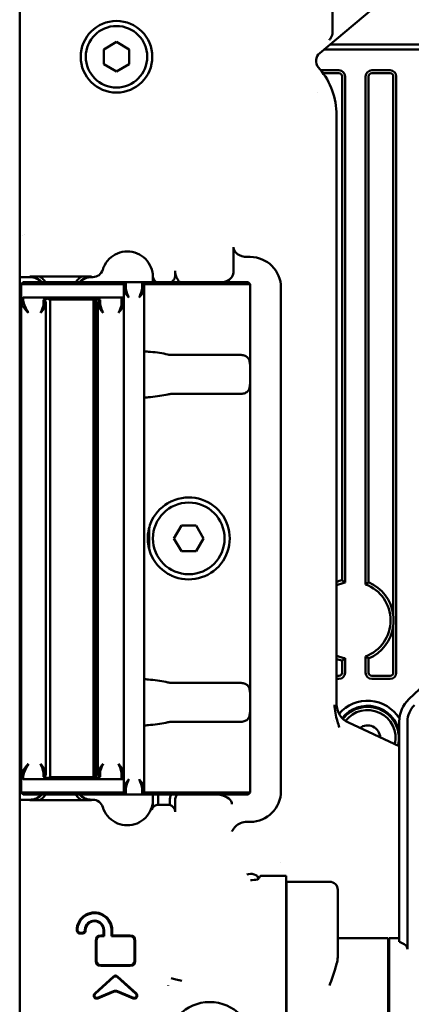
# Model space of a CAD drawing. Header units: millimetres. Extents: x 0 to 5104, y -184 to 1188.
# Tile 26 of 221: x 187 to 225, y 740 to 836. Entities that reach past the tile are written whole.
import ezdxf

# ---------------------------------------------------------------- set-up
doc = ezdxf.new("R2010")
doc.units = ezdxf.units.MM
doc.header["$LTSCALE"] = 2
doc.layers.add('Sichtbar (ISO)', color=7, linetype='Continuous', lineweight=50)

msp = doc.modelspace()

# ---------------------------------------------------------------- linework, layer by layer
at = {"layer": 'Sichtbar (ISO)'}
for p, q in [((187.03, 815.41), (187.03, 903.649)), ((217.561, 884.469), (217.561, 834.59)), ((216.314, 832.396), (225.75, 840.314)), ((195.23, 832.751), (196.48, 833.473)), ((196.48, 833.473), (197.73, 832.751)), ((217.32, 833.241), (265.053, 833.241)), ((195.23, 831.308), (195.23, 832.751)), ((197.73, 832.751), (197.73, 831.308)), ((216.724, 832.741), (265.009, 832.741)), ((196.48, 830.586), (195.23, 831.308)), ((197.73, 831.308), (196.48, 830.586)), ((216.325, 830.828), (216.191, 830.988)), ((216.415, 830.719), (218.19, 830.719)), ((216.643, 830.419), (218.19, 830.419)), ((221.39, 830.719), (223.19, 830.719)), ((221.39, 830.419), (223.19, 830.419)), ((218.49, 830.119), (218.49, 780.957)), ((218.79, 830.119), (218.79, 780.716)), ((220.79, 830.119), (220.79, 780.543)), ((221.09, 830.119), (221.09, 780.746)), ((223.49, 777.594), (223.49, 830.119)), ((223.79, 771.924), (223.79, 830.119)), ((216.09, 828.511), (216.09, 828.511)), ((217.957, 826.344), (217.957, 768.866)), ((187.03, 815.41), (187.03, 814.61)), ((187.03, 814.61), (187.03, 813.767)), ((187.267, 814.614), (187.267, 814.614)), ((187.481, 814.656), (187.481, 814.654)), ((187.03, 813.767), (187.03, 812.965)), ((187.03, 811.992), (187.03, 812.965)), ((207.889, 813.457), (207.889, 810.967)), ((187.03, 811.992), (187.03, 811.191)), ((209.25, 812.493), (209.534, 812.493)), ((187.03, 811.191), (187.03, 810.53)), ((188.03, 810.53), (187.03, 810.53)), ((187.03, 810.53), (187.03, 759.532)), ((187.18, 809.83), (187.38, 810.03)), ((187.68, 810.03), (187.38, 810.03)), ((187.68, 810.03), (197.379, 810.03)), ((193.051, 810.582), (189.009, 810.582)), ((194.176, 810.53), (194.03, 810.53)), ((197.179, 809.83), (197.379, 810.03)), ((197.379, 810.03), (198.979, 810.03)), ((197.379, 809.488), (197.379, 810.03)), ((198.979, 810.03), (199.733, 810.03)), ((198.979, 810.03), (198.979, 809.488)), ((198.979, 810.03), (199.179, 809.83)), ((199.733, 810.03), (201.426, 810.03)), ((200.03, 810.646), (200.03, 810.914)), ((200.03, 810.03), (200.03, 810.646)), ((201.426, 810.03), (201.871, 810.03)), ((201.871, 810.03), (208.53, 810.03)), ((209.33, 810.03), (208.53, 810.03)), ((209.33, 810.03), (209.53, 809.83)), ((187.18, 808.33), (187.18, 809.83)), ((187.18, 809.83), (187.68, 809.83)), ((197.179, 809.83), (187.68, 809.83)), ((197.179, 809.83), (197.179, 809.36)), ((197.179, 809.36), (197.379, 809.488)), ((197.179, 808.33), (197.179, 809.36)), ((198.979, 809.488), (199.179, 809.36)), ((199.179, 809.36), (199.179, 809.83)), ((199.807, 809.83), (199.179, 809.83)), ((199.179, 809.36), (199.179, 801.501)), ((201.5, 809.83), (199.807, 809.83)), ((201.871, 809.83), (201.5, 809.83)), ((208.53, 809.83), (201.871, 809.83)), ((208.53, 809.83), (209.53, 809.83)), ((209.53, 809.83), (209.53, 801.501)), ((212.53, 760.366), (212.53, 809.497)), ((187.38, 808.53), (187.18, 808.33)), ((187.18, 808.33), (187.18, 808.054)), ((187.38, 808.212), (187.18, 808.054)), ((187.38, 808.53), (189.69, 808.53)), ((187.38, 808.212), (187.38, 808.53)), ((189.369, 808.307), (189.369, 807.988)), ((189.569, 807.86), (189.569, 808.143)), ((189.69, 808.53), (189.819, 808.53)), ((190.019, 808.33), (189.819, 808.53)), ((189.819, 808.53), (190.069, 808.53)), ((189.819, 808.528), (189.819, 808.434)), ((190.019, 808.316), (190.019, 808.33)), ((190.069, 808.33), (190.019, 808.33)), ((190.019, 808.263), (190.019, 808.316)), ((190.019, 761.796), (190.019, 808.263)), ((190.069, 808.53), (194.169, 808.53)), ((194.169, 808.33), (190.069, 808.33)), ((194.169, 808.53), (194.419, 808.53)), ((194.219, 808.33), (194.169, 808.33)), ((194.419, 808.53), (194.219, 808.33)), ((194.219, 761.73), (194.219, 808.33)), ((194.219, 808.33), (194.219, 808.33)), ((194.419, 808.53), (196.979, 808.53)), ((194.419, 808.524), (194.419, 808.53)), ((194.474, 761.615), (194.474, 808.444)), ((194.669, 808.505), (194.669, 808.493)), ((194.669, 808.143), (194.669, 807.86)), ((194.869, 807.988), (194.869, 808.307)), ((196.979, 808.53), (197.179, 808.53)), ((196.979, 808.53), (196.979, 807.988)), ((197.179, 808.33), (196.979, 808.53)), ((197.179, 807.86), (197.179, 808.33)), ((187.18, 762.005), (187.18, 808.054)), ((189.369, 807.988), (189.569, 807.86)), ((189.569, 807.86), (189.569, 762.199)), ((194.669, 807.86), (194.869, 807.988)), ((194.669, 762.199), (194.669, 807.86)), ((197.179, 807.86), (196.979, 807.988)), ((197.179, 807.86), (197.179, 762.199)), ((208.53, 802.933), (201.871, 802.933)), ((209.53, 801.501), (209.53, 800.558)), ((199.179, 800.558), (199.179, 769.501)), ((209.53, 800.558), (209.53, 769.501)), ((201.871, 799.126), (208.53, 799.126)), ((199.679, 786.111), (199.679, 783.948)), ((202.086, 785.03), (202.808, 786.28)), ((202.808, 786.28), (204.252, 786.28)), ((204.252, 786.28), (204.973, 785.03)), ((202.808, 783.78), (202.086, 785.03)), ((204.973, 785.03), (204.252, 783.78)), ((204.252, 783.78), (202.808, 783.78)), ((225.024, 769.347), (235.147, 778.875)), ((223.49, 771.924), (223.49, 776.465)), ((220.79, 773.516), (220.79, 771.924)), ((218.49, 773.102), (218.49, 771.924)), ((218.79, 773.344), (218.79, 771.924)), ((221.09, 773.314), (221.09, 771.924)), ((217.957, 771.624), (218.19, 771.624)), ((221.39, 771.624), (223.19, 771.624)), ((208.53, 770.933), (201.871, 770.933)), ((217.957, 771.324), (218.19, 771.324)), ((221.39, 771.324), (223.19, 771.324)), ((209.53, 769.501), (209.53, 768.558)), ((199.179, 768.558), (199.179, 760.699)), ((209.53, 768.558), (209.53, 760.23)), ((201.871, 767.126), (208.53, 767.126)), ((224.08, 764.74), (219.113, 767.053)), ((224.08, 747.623), (224.08, 767.163)), ((224.88, 767.163), (224.88, 747.623)), ((187.18, 762.005), (187.18, 761.73)), ((187.38, 761.847), (187.18, 762.005)), ((189.369, 762.071), (189.569, 762.199)), ((189.369, 762.071), (189.369, 761.752)), ((189.569, 761.916), (189.569, 762.199)), ((194.669, 762.199), (194.669, 761.916)), ((194.669, 762.199), (194.869, 762.071)), ((194.869, 761.752), (194.869, 762.071)), ((196.979, 762.071), (197.179, 762.199)), ((196.979, 762.071), (196.979, 761.53)), ((197.179, 761.73), (197.179, 762.199)), ((187.38, 761.53), (187.18, 761.73)), ((187.18, 760.23), (187.18, 761.73)), ((187.38, 761.53), (187.38, 761.847)), ((189.69, 761.53), (187.38, 761.53)), ((189.819, 761.53), (189.69, 761.53)), ((189.819, 761.53), (190.019, 761.73)), ((189.819, 761.625), (189.819, 761.531)), ((190.069, 761.53), (189.819, 761.53)), ((190.019, 761.743), (190.019, 761.796)), ((190.019, 761.73), (190.019, 761.743)), ((190.019, 761.73), (190.069, 761.73)), ((190.069, 761.73), (194.169, 761.73)), ((194.169, 761.53), (190.069, 761.53)), ((194.169, 761.73), (194.219, 761.73)), ((194.419, 761.53), (194.169, 761.53)), ((194.219, 761.73), (194.219, 761.73)), ((194.219, 761.73), (194.419, 761.53)), ((194.419, 761.53), (194.419, 761.535)), ((196.979, 761.53), (194.419, 761.53)), ((194.669, 761.566), (194.669, 761.554)), ((196.979, 761.53), (197.179, 761.73)), ((197.179, 761.53), (196.979, 761.53)), ((197.179, 760.699), (197.179, 761.73)), ((187.68, 760.23), (187.18, 760.23)), ((187.18, 760.23), (187.38, 760.03)), ((187.38, 760.03), (187.68, 760.03)), ((187.68, 760.23), (197.179, 760.23)), ((197.379, 760.03), (187.68, 760.03)), ((197.179, 760.699), (197.179, 760.23)), ((197.179, 760.699), (197.379, 760.571)), ((197.179, 760.23), (197.379, 760.03)), ((197.379, 760.03), (197.379, 760.571)), ((198.979, 760.03), (197.379, 760.03)), ((199.179, 760.699), (198.979, 760.571)), ((198.979, 760.571), (198.979, 760.03)), ((199.179, 760.23), (198.979, 760.03)), ((199.733, 760.03), (198.979, 760.03)), ((199.179, 760.23), (199.179, 760.699)), ((199.179, 760.23), (199.807, 760.23)), ((201.426, 760.03), (199.733, 760.03)), ((199.807, 760.23), (201.5, 760.23)), ((200.03, 759.263), (200.03, 760.03)), ((200.551, 760.03), (200.551, 759.263)), ((201.871, 760.03), (201.426, 760.03)), ((201.5, 760.23), (201.871, 760.23)), ((201.871, 760.23), (208.53, 760.23)), ((208.53, 760.03), (201.871, 760.03)), ((209.53, 760.23), (208.53, 760.23)), ((208.53, 760.03), (209.33, 760.03)), ((209.53, 760.23), (209.33, 760.03)), ((188.03, 759.532), (187.03, 759.532)), ((187.03, 759.532), (187.03, 758.878)), ((189.009, 759.48), (193.051, 759.48)), ((194.03, 759.532), (194.176, 759.532)), ((201.68, 759.015), (201.68, 759.428)), ((202.201, 759.428), (202.201, 758.361)), ((187.03, 758.878), (187.03, 757.876)), ((200.598, 759.043), (201.484, 759.043)), ((187.03, 689.866), (187.03, 757.876)), ((209.534, 757.371), (209.25, 757.371)), ((212.48, 753.379), (212.48, 753.379)), ((210.308, 751.773), (210.367, 751.861)), ((213.03, 752.106), (211.033, 752.106)), ((213.03, 752.106), (213.03, 751.51)), ((213.03, 751.51), (213.03, 751.039)), ((213.08, 749.99), (213.08, 751.53)), ((213.08, 751.53), (217.28, 751.53)), ((213.03, 747.205), (213.03, 751.039)), ((218.08, 749.542), (218.08, 750.73)), ((213.03, 749.53), (213.08, 749.53)), ((213.08, 749.99), (213.08, 741.41)), ((218.08, 749.542), (218.08, 744.292)), ((224.08, 745.665), (224.08, 747.623)), ((224.88, 747.623), (224.88, 744.936)), ((195.194, 746.285), (195.194, 746.8)), ((195.265, 746.215), (195.265, 746.8)), ((195.991, 746.215), (195.991, 746.8)), ((196.061, 746.285), (196.061, 746.8)), ((213.03, 746.863), (213.03, 747.205)), ((213.03, 741.096), (213.03, 746.863)), ((193.172, 746.477), (192.899, 746.477)), ((193.102, 746.547), (192.97, 746.547)), ((194.459, 745.803), (194.459, 743.789)), ((194.529, 745.803), (194.529, 743.789)), ((195.194, 746.285), (194.941, 746.285)), ((195.265, 746.215), (194.941, 746.215)), ((195.194, 746.285), (195.265, 746.215)), ((196.061, 746.285), (195.991, 746.215)), ((197.826, 746.215), (195.991, 746.215)), ((197.826, 746.285), (196.061, 746.285)), ((198.239, 743.789), (198.239, 745.803)), ((198.309, 743.789), (198.309, 745.803)), ((213.03, 746.53), (213.08, 746.53)), ((218.08, 746.03), (222.98, 746.03)), ((222.98, 725.03), (222.98, 746.03)), ((223.08, 745.93), (222.98, 745.93)), ((223.08, 725.03), (223.08, 746.03)), ((223.08, 746.03), (224.08, 746.03)), ((194.941, 743.377), (197.826, 743.377)), ((194.941, 743.306), (197.826, 743.306)), ((196.186, 742.285), (194.353, 740.634)), ((196.233, 742.232), (194.4, 740.581)), ((196.534, 742.232), (198.368, 740.581)), ((196.581, 742.285), (198.415, 740.634)), ((202.133, 742.03), (202.139, 742.03)), ((202.649, 742.03), (202.65, 742.03)), ((213.03, 742.03), (213.08, 742.03)), ((194.637, 740.207), (196.193, 740.856)), ((198.131, 740.207), (196.575, 740.856)), ((201.53, 741.383), (201.53, 741.384)), ((213.03, 741.096), (213.03, 740.835)), ((213.03, 740.835), (213.03, 740.7)), ((213.08, 729.65), (213.08, 741.41)), ((194.664, 740.142), (196.193, 740.78)), ((198.104, 740.142), (196.575, 740.78)), ((213.03, 740.225), (213.03, 740.7)), ((213.03, 740.225), (213.03, 730.834))]:
    msp.add_line(p, q, dxfattribs=at)
for centre, radius in [((196.48, 832.03), 3.495), ((196.48, 832.03), 3), ((203.53, 785.03), 3.5), ((205.58, 735.53), 4.25)]:
    msp.add_circle(centre, radius, dxfattribs=at)
for centre, radius, start, end in [((210.98, 826.344), 6.977, 0, 40), ((218.19, 830.119), 0.6, 0, 90), ((218.19, 830.119), 0.3, 0, 90), ((221.39, 830.119), 0.6, 90, 180), ((221.39, 830.119), 0.3, 90, 180), ((223.19, 830.119), 0.6, 0, 90), ((223.19, 830.119), 0.3, 0, 90), ((200.73, 810.646), 0.7, 180, 241.67515), ((203.53, 785.03), 4, 245.50387, 114.49613), ((203.53, 785.03), 4, 120.49608, 158.53245), ((203.53, 785.03), 4, 201.46755, 239.50392), ((219.48, 777.03), 4.05, 104.1416, 112.08458), ((219.48, 777.03), 3.75, 100.59495, 113.95713), ((219.48, 777.03), 3.75, 290.45482, 69.54518), ((219.48, 777.03), 4.05, 8.00794, 66.56826), ((219.48, 777.03), 4.05, 293.43174, 351.99206), ((219.48, 777.03), 3.75, 246.04287, 259.40505), ((219.48, 777.03), 4.05, 247.91542, 255.8584), ((218.19, 771.924), 0.3, 270, 0), ((218.19, 771.924), 0.6, 270, 0), ((221.39, 771.924), 0.6, 180, 270), ((221.39, 771.924), 0.3, 180, 270), ((223.19, 771.924), 0.3, 270, 0), ((223.19, 771.924), 0.6, 270, 0), ((220.98, 765.53), 3.659, 31.67806, 139.42553), ((220.98, 765.53), 3.159, 11.09474, 141.60145), ((227.08, 767.163), 3, 133.2643, 180), ((227.08, 767.163), 2.2, 133.2643, 180), ((220.98, 765.53), 3.059, 346.20884, 141.82219), ((220.98, 765.53), 2.744, 347.51457, 141.93762), ((220.98, 765.53), 3.659, 152.67335, 152.67351), ((220.98, 765.53), 3.659, 146.1878, 146.21947), ((220.98, 765.53), 3.159, 154.2939, 154.30317), ((220.98, 765.53), 3.059, 156.37215, 156.38474), ((220.98, 765.53), 1.25, 3.35538, 126.70721), ((220.98, 765.53), 3.159, 345.85211, 348.90526), ((197.494, 759.265), 3.057, 355.79809, 359.95255), ((217.28, 750.73), 0.8, 0, 90), ((194.332, 746.8), 1.73, 0, 181.0335), ((194.332, 746.8), 1.659, 0, 178.13066), ((194.332, 746.8), 0.933, 0, 177.92988), ((194.332, 746.8), 0.863, 0, 181.27645), ((194.941, 745.803), 0.483, 90, 180), ((194.941, 745.803), 0.412, 90, 180), ((197.826, 745.803), 0.483, 0, 90), ((197.826, 745.803), 0.412, 0, 90), ((194.941, 743.789), 0.483, 180, 270), ((194.941, 743.789), 0.412, 180, 270), ((197.826, 743.789), 0.483, 270, 0), ((197.826, 743.789), 0.412, 270, 0), ((196.384, 742.065), 0.295, 48, 132), ((196.384, 742.065), 0.225, 48, 132), ((194.55, 740.414), 0.295, 132, 292.65243), ((194.55, 740.414), 0.225, 132, 292.65243), ((198.218, 740.414), 0.295, 247.34757, 48), ((198.218, 740.414), 0.225, 247.34757, 48)]:
    msp.add_arc(centre, radius, start, end, dxfattribs=at)
for centre, major_axis, ratio, start_param, end_param in [((217.578, 834.605), (0, 0.653), 0.026737, 1.593255, 1.848863), ((216.958, 831.63), (0.997, -0.087), 0.998783, 2.356803, 3.926382), ((209.303, 813.494), (1.413, 0.074), 0.706622, 3.104577, 4.638358), ((209.526, 809.489), (2.127, 2.127), 0.997265, 5.499157, 7.067214), ((194.176, 811.53), (0.244, 0.97), 0.999353, 3.388042, 4.669375), ((206.474, 810.992), (1.414, -0.049), 0.706891, 5.039734, 6.307865), ((188.03, 809.029), (0, -1.501), 0.999391, 2.300796, 3.141593), ((194.03, 809.029), (0, -1.501), 0.999391, 3.141593, 3.982389), ((201.483, 810.646), (0.7, 0), 0.999391, 5.206751, 5.440244), ((190.73, 807.03), (2.598, 0), 0.57735, 1.928989, 2.122087), ((189.69, 807.03), (2.598, 0), 0.57735, 1.521358, 1.570796), ((194.201, 807.03), (2.598, 0), 0.57735, 1.389667, 1.486782), ((195.24, 807.03), (2.598, 0), 0.57735, 1.792467, 1.850008), ((193.508, 807.03), (2.598, 0), 0.57735, 1.019506, 1.169004), ((198.679, 801.03), (-5.625, 0), 0.4, 4.187005, 4.510376), ((198.679, 801.03), (-5.625, 0), 0.4, 1.772809, 2.09618), ((198.679, 769.03), (-5.625, 0), 0.4, 4.187005, 4.510376), ((219.958, 768.866), (-1.895, -0.643), 0.999321, 5.956143, 7.090607), ((198.679, 769.03), (-5.625, 0), 0.4, 1.772809, 2.09618), ((190.73, 763.03), (-2.598, 0), 0.57735, 1.019506, 1.212604), ((189.69, 763.03), (-2.598, 0), 0.57735, 1.570796, 1.620235), ((194.201, 763.03), (-2.598, 0), 0.57735, 1.65481, 1.751925), ((193.508, 763.03), (-2.598, 0), 0.57735, 1.972588, 2.122087), ((195.24, 763.03), (-2.598, 0), 0.57735, 1.291584, 1.349126), ((188.03, 761.033), (0, -1.501), 0.999391, 0, 0.838403), ((194.03, 761.033), (0, -1.501), 0.999391, 5.444783, 6.283185), ((209.526, 760.375), (2.127, -2.127), 0.997265, 5.499157, 7.067214), ((194.176, 758.532), (-0.243, 0.971), 0.999353, 4.756691, 6.038023), ((198.16, 759.146), (-0.397, -2.123), 0.860624, 1.453565, 1.784554), ((205.974, 759.05), (1.767, 0.062), 0.565444, 6.258505, 7.467417), ((200.598, 758.344), (0.493, 0.496), 0.9998, 0.782594, 0.860801), ((201.483, 758.343), (-0.496, -0.496), 0.998783, 3.642749, 3.926382), ((201.476, 758.336), (-0.67, -0.291), 0.951833, 2.749198, 4.035143), ((209.303, 756.369), (1.413, -0.074), 0.706622, 1.644827, 2.63058), ((209.611, 751.861), (0.7, -0.019), 0.619139, 0.044457, 2.226393), ((196.384, 740.389), (0, -0.506), 0.988602, 2.750291, 3.532894), ((196.384, 740.312), (0, -0.506), 0.988602, 2.750291, 3.532894)]:
    msp.add_ellipse(centre, major_axis=major_axis, ratio=ratio, start_param=start_param, end_param=end_param, dxfattribs=at)
for points, knots in [([(217.221, 833.652), (217.288, 833.712), (217.353, 833.786), (217.459, 833.956), (217.5, 834.052), (217.544, 834.214), (217.556, 834.29), (217.561, 834.387), (217.561, 834.406), (217.561, 834.426)], [0, 0, 0, 0, 0.03309187, 0.03309187, 0.06618374, 0.06618374, 0.0887362, 0.0887362, 0.09428653, 0.09428653, 0.09428653, 0.09428653]), ([(195.134, 811.245), (195.159, 811.327), (195.297, 811.716), (195.716, 812.343), (196.548, 812.899), (197.53, 813.095), (198.511, 812.899), (199.344, 812.343), (199.9, 811.511), (200.03, 810.857), (200.03, 810.53)], [0, 0, 0, 0, 0.036, 0.173714, 0.311428, 0.449143, 0.586857, 0.724571, 0.862286, 1, 1, 1, 1]), ([(202.198, 810.646), (202.199, 810.726), (202.2, 810.809), (202.201, 810.935), (202.201, 810.979), (202.201, 811.059), (202.201, 811.095), (202.201, 811.131)], [0.000001, 0.000001, 0.000001, 0.000001, 0.02535013, 0.02535013, 0.03856215, 0.03856215, 0.0494031, 0.0494031, 0.0494031, 0.0494031]), ([(202.201, 811.131), (202.201, 811.057), (202.207, 810.983), (202.228, 810.837), (202.245, 810.764), (202.309, 810.552), (202.373, 810.418), (202.51, 810.214), (202.572, 810.139), (202.654, 810.056), (202.668, 810.043), (202.682, 810.03)], [-0.2357718, -0.2357718, -0.2357718, -0.2357718, -0.2135885, -0.2135885, -0.191398, -0.191398, -0.1469878, -0.1469878, -0.1178119, -0.1178119, -0.1120018, -0.1120018, -0.1120018, -0.1120018]), ([(188.03, 810.572), (188.045, 810.572), (188.059, 810.572), (188.092, 810.572), (188.108, 810.572), (188.16, 810.572), (188.195, 810.572), (188.327, 810.573), (188.423, 810.574), (188.632, 810.576), (188.744, 810.577), (188.905, 810.58), (188.957, 810.581), (189.009, 810.582)], [-0.1027434, -0.1027434, -0.1027434, -0.1027434, -0.0981452, -0.0981452, -0.093159, -0.093159, -0.0826583, -0.0826583, -0.0534931, -0.0534931, -0.0175648, -0.0175648, 0, 0, 0, 0]), ([(189.184, 810.03), (189.154, 810.065), (189.123, 810.099), (189.022, 810.201), (188.946, 810.263), (188.742, 810.4), (188.608, 810.464), (188.396, 810.528), (188.324, 810.545), (188.178, 810.566), (188.104, 810.572), (188.03, 810.572)], [-0.1320417, -0.1320417, -0.1320417, -0.1320417, -0.1181324, -0.1181324, -0.0888457, -0.0888457, -0.0443856, -0.0443856, -0.0221857, -0.0221857, 0, 0, 0, 0]), ([(189.009, 810.582), (189.095, 810.526), (189.177, 810.463), (189.252, 810.393), (189.368, 810.286), (189.469, 810.163), (189.553, 810.03)], [0, 0, 0, 0, 0.1707185, 0.1707185, 0.1707185, 0.434755, 0.434755, 0.434755, 0.434755]), ([(192.506, 810.03), (192.59, 810.163), (192.691, 810.285), (192.808, 810.393), (192.883, 810.462), (192.964, 810.526), (193.051, 810.582)], [0.5664098, 0.5664098, 0.5664098, 0.5664098, 0.8304147, 0.8304147, 0.8304147, 1, 1, 1, 1]), ([(194.03, 810.572), (193.956, 810.572), (193.882, 810.566), (193.736, 810.545), (193.664, 810.528), (193.452, 810.464), (193.317, 810.4), (193.114, 810.263), (193.038, 810.201), (192.936, 810.099), (192.905, 810.065), (192.876, 810.03)], [-0.2359322, -0.2359322, -0.2359322, -0.2359322, -0.2137822, -0.2137822, -0.191618, -0.191618, -0.1472293, -0.1472293, -0.1179896, -0.1179896, -0.1041027, -0.1041027, -0.1041027, -0.1041027]), ([(193.051, 810.582), (193.102, 810.581), (193.155, 810.58), (193.315, 810.577), (193.428, 810.576), (193.637, 810.574), (193.732, 810.573), (193.864, 810.572), (193.899, 810.572), (193.951, 810.572), (193.968, 810.572), (194, 810.572), (194.015, 810.572), (194.03, 810.572)], [-0.0993069, -0.0993069, -0.0993069, -0.0993069, -0.08234187, -0.08234187, -0.04761875, -0.04761875, -0.01941763, -0.01941763, -0.00926544, -0.00926544, -0.00444513, -0.00444513, 0, 0, 0, 0]), ([(201.949, 810.123), (202.022, 810.185), (202.08, 810.259), (202.15, 810.395), (202.173, 810.457), (202.194, 810.564), (202.198, 810.604), (202.198, 810.646)], [-0.07074008, -0.07074008, -0.07074008, -0.07074008, -0.03669303, -0.03669303, -0.01313942, -0.01313942, -0.000001, -0.000001, -0.000001, -0.000001]), ([(197.679, 808.53), (197.603, 808.625), (197.536, 808.708), (197.481, 808.779), (197.427, 808.851), (197.41, 808.873), (197.352, 808.958), (197.237, 809.129), (197.179, 809.263), (197.179, 809.36)], [0, 0, 0, 0, 0.25, 0.25, 0.25, 0.5, 0.5, 0.5, 1, 1, 1, 1]), ([(197.379, 809.488), (197.379, 809.357), (197.433, 809.166), (197.483, 809.024), (197.508, 808.953), (197.556, 808.827), (197.576, 808.779), (197.596, 808.73), (197.63, 808.647), (197.679, 808.53)], [0, 0, 0, 0, 0.5, 0.5, 0.5, 0.75, 0.75, 0.75, 1, 1, 1, 1]), ([(198.679, 808.53), (198.776, 808.764), (198.81, 808.84), (198.875, 809.024), (198.939, 809.209), (198.978, 809.357), (198.979, 809.488)], [0, 0, 0, 0, 0.5, 0.5, 0.5, 1, 1, 1, 1]), ([(199.179, 809.36), (199.178, 809.312), (199.165, 809.254), (199.136, 809.187), (199.107, 809.12), (199.037, 809.006), (199.005, 808.958), (198.941, 808.863), (198.831, 808.72), (198.679, 808.53)], [0, 0, 0, 0, 0.25, 0.25, 0.25, 0.5, 0.5, 0.5, 1, 1, 1, 1]), ([(187.38, 808.212), (187.38, 808.15), (187.394, 808.074), (187.423, 807.982), (187.427, 807.973), (187.43, 807.962), (187.434, 807.951), (187.465, 807.86), (187.519, 807.736), (187.556, 807.657), (187.577, 807.612), (187.6, 807.564), (187.626, 807.512), (187.652, 807.46), (187.695, 807.377), (187.711, 807.347), (187.742, 807.286), (187.799, 807.181), (187.88, 807.03)], [0, 0, 0, 0, 0.25, 0.25, 0.25, 0.276465, 0.276465, 0.276465, 0.5, 0.5, 0.5, 0.625, 0.625, 0.625, 0.75, 0.75, 0.75, 1, 1, 1, 1]), ([(194.524, 808.41), (194.517, 808.412), (194.51, 808.414), (194.495, 808.42), (194.487, 808.425), (194.476, 808.434), (194.474, 808.439), (194.474, 808.448), (194.476, 808.453), (194.487, 808.461), (194.495, 808.464), (194.51, 808.469), (194.516, 808.47), (194.524, 808.471)], [0.00505279, 0.00505279, 0.00505279, 0.00505279, 0.00752427, 0.00752427, 0.01157411, 0.01157411, 0.01562394, 0.01562394, 0.01959518, 0.01959518, 0.02356642, 0.02356642, 0.02604906, 0.02604906, 0.02604906, 0.02604906]), ([(187.88, 807.03), (187.774, 807.152), (187.681, 807.259), (187.605, 807.349), (187.568, 807.394), (187.534, 807.436), (187.504, 807.473), (187.475, 807.51), (187.467, 807.52), (187.427, 807.573), (187.354, 807.669), (187.296, 807.754), (187.255, 807.829), (187.205, 807.92), (187.18, 807.995), (187.18, 808.054)], [0, 0, 0, 0, 0.25, 0.25, 0.25, 0.375, 0.375, 0.375, 0.5, 0.5, 0.5, 0.724605, 0.724605, 0.724605, 1, 1, 1, 1]), ([(189.069, 807.03), (189.166, 807.264), (189.2, 807.34), (189.265, 807.524), (189.329, 807.709), (189.368, 807.857), (189.369, 807.988)], [0, 0, 0, 0, 0.5, 0.5, 0.5, 1, 1, 1, 1]), ([(189.569, 807.86), (189.568, 807.812), (189.555, 807.754), (189.526, 807.687), (189.497, 807.62), (189.427, 807.506), (189.395, 807.458), (189.331, 807.363), (189.221, 807.22), (189.069, 807.03)], [0, 0, 0, 0, 0.25, 0.25, 0.25, 0.5, 0.5, 0.5, 1, 1, 1, 1]), ([(195.169, 807.03), (195.093, 807.125), (195.026, 807.208), (194.971, 807.279), (194.917, 807.351), (194.9, 807.373), (194.842, 807.458), (194.727, 807.629), (194.669, 807.763), (194.669, 807.86)], [0, 0, 0, 0, 0.25, 0.25, 0.25, 0.5, 0.5, 0.5, 1, 1, 1, 1]), ([(194.869, 807.988), (194.869, 807.857), (194.923, 807.666), (194.973, 807.524), (194.998, 807.453), (195.046, 807.327), (195.066, 807.279), (195.086, 807.23), (195.12, 807.147), (195.169, 807.03)], [0, 0, 0, 0, 0.5, 0.5, 0.5, 0.75, 0.75, 0.75, 1, 1, 1, 1]), ([(196.679, 807.03), (196.776, 807.264), (196.81, 807.34), (196.875, 807.524), (196.939, 807.709), (196.978, 807.857), (196.979, 807.988)], [0, 0, 0, 0, 0.5, 0.5, 0.5, 1, 1, 1, 1]), ([(197.179, 807.86), (197.178, 807.812), (197.165, 807.754), (197.136, 807.687), (197.107, 807.62), (197.037, 807.506), (197.005, 807.458), (196.941, 807.363), (196.831, 807.22), (196.679, 807.03)], [0, 0, 0, 0, 0.25, 0.25, 0.25, 0.5, 0.5, 0.5, 1, 1, 1, 1]), ([(199.179, 803.228), (199.179, 803.255), (199.203, 803.272), (199.304, 803.283), (199.38, 803.277), (199.557, 803.259), (199.67, 803.245), (199.798, 803.235), (199.803, 803.234), (199.807, 803.234)], [0.1595694, 0.1595694, 0.1595694, 0.1595694, 0.1972836, 0.1972836, 0.2349978, 0.2349978, 0.2730253, 0.2730253, 0.2744406, 0.2744406, 0.2744406, 0.2744406]), ([(209.53, 801.501), (209.531, 801.666), (209.528, 801.827), (209.506, 802.124), (209.486, 802.26), (209.406, 802.503), (209.347, 802.609), (209.175, 802.773), (209.066, 802.835), (208.813, 802.914), (208.668, 802.933), (208.53, 802.933)], [0.0467498, 0.0467498, 0.0467498, 0.0467498, 0.0959927, 0.0959927, 0.143989, 0.143989, 0.1919854, 0.1919854, 0.233531, 0.233531, 0.2750767, 0.2750767, 0.2750767, 0.2750767]), ([(199.179, 801.501), (199.18, 801.344), (199.176, 801.183), (199.176, 800.876), (199.18, 800.716), (199.179, 800.558)], [0.30939669, 0.30939669, 0.30939669, 0.30939669, 0.35534297, 0.35534297, 0.40128925, 0.40128925, 0.40128925, 0.40128925]), ([(208.53, 799.126), (208.668, 799.126), (208.813, 799.145), (209.066, 799.224), (209.175, 799.286), (209.347, 799.45), (209.406, 799.556), (209.486, 799.799), (209.506, 799.935), (209.528, 800.232), (209.531, 800.393), (209.53, 800.558)], [0.82523, 0.82523, 0.82523, 0.82523, 0.8667756, 0.8667756, 0.9083212, 0.9083212, 0.9563176, 0.9563176, 1.0043139, 1.0043139, 1.0535568, 1.0535568, 1.0535568, 1.0535568]), ([(199.807, 798.825), (199.803, 798.825), (199.798, 798.825), (199.67, 798.814), (199.557, 798.8), (199.38, 798.782), (199.304, 798.776), (199.203, 798.787), (199.179, 798.804), (199.179, 798.831)], [0.3476651, 0.3476651, 0.3476651, 0.3476651, 0.3490803, 0.3490803, 0.3871078, 0.3871078, 0.4248221, 0.4248221, 0.4625363, 0.4625363, 0.4625363, 0.4625363]), ([(199.807, 786.493), (199.625, 786.029), (199.53, 785.523), (199.53, 785.03), (199.53, 784.536), (199.625, 784.03), (199.807, 783.566)], [-0.1479716, -0.1479716, -0.1479716, -0.1479716, 0, 0, 0, 0.1479716, 0.1479716, 0.1479716, 0.1479716]), ([(199.179, 771.228), (199.179, 771.255), (199.203, 771.272), (199.304, 771.283), (199.38, 771.277), (199.557, 771.259), (199.67, 771.245), (199.798, 771.235), (199.803, 771.234), (199.807, 771.234)], [0.1595694, 0.1595694, 0.1595694, 0.1595694, 0.1972836, 0.1972836, 0.2349978, 0.2349978, 0.2730253, 0.2730253, 0.2744406, 0.2744406, 0.2744406, 0.2744406]), ([(209.53, 769.501), (209.531, 769.666), (209.528, 769.827), (209.506, 770.124), (209.486, 770.26), (209.406, 770.503), (209.347, 770.609), (209.175, 770.773), (209.066, 770.835), (208.813, 770.914), (208.668, 770.933), (208.53, 770.933)], [0.0467498, 0.0467498, 0.0467498, 0.0467498, 0.0959927, 0.0959927, 0.143989, 0.143989, 0.1919854, 0.1919854, 0.233531, 0.233531, 0.2750767, 0.2750767, 0.2750767, 0.2750767]), ([(199.179, 769.501), (199.18, 769.344), (199.176, 769.183), (199.176, 768.876), (199.18, 768.716), (199.179, 768.558)], [0.30939669, 0.30939669, 0.30939669, 0.30939669, 0.35534297, 0.35534297, 0.40128925, 0.40128925, 0.40128925, 0.40128925]), ([(217.766, 768.801), (217.759, 768.253), (217.884, 767.724), (218.05, 767.172), (218.108, 766.979), (218.171, 766.783), (218.225, 766.585)], [0, 0, 0, 0, 0.741196, 0.741196, 0.741196, 1, 1, 1, 1]), ([(208.53, 767.126), (208.668, 767.126), (208.813, 767.145), (209.066, 767.224), (209.175, 767.286), (209.347, 767.45), (209.406, 767.556), (209.486, 767.799), (209.506, 767.935), (209.528, 768.232), (209.531, 768.393), (209.53, 768.558)], [0.82523, 0.82523, 0.82523, 0.82523, 0.8667756, 0.8667756, 0.9083212, 0.9083212, 0.9563176, 0.9563176, 1.0043139, 1.0043139, 1.0535568, 1.0535568, 1.0535568, 1.0535568]), ([(199.807, 766.825), (199.803, 766.825), (199.798, 766.825), (199.67, 766.814), (199.557, 766.8), (199.38, 766.782), (199.304, 766.776), (199.203, 766.787), (199.179, 766.804), (199.179, 766.831)], [0.3476651, 0.3476651, 0.3476651, 0.3476651, 0.3490803, 0.3490803, 0.3871078, 0.3871078, 0.4248221, 0.4248221, 0.4625363, 0.4625363, 0.4625363, 0.4625363]), ([(187.18, 762.005), (187.18, 762.064), (187.205, 762.139), (187.255, 762.231), (187.273, 762.264), (187.295, 762.299), (187.319, 762.336), (187.35, 762.383), (187.404, 762.457), (187.427, 762.486), (187.515, 762.604), (187.668, 762.785), (187.88, 763.03)], [0, 0, 0, 0, 0.275759, 0.275759, 0.275759, 0.375, 0.375, 0.375, 0.5, 0.5, 0.5, 1, 1, 1, 1]), ([(187.88, 763.03), (187.733, 762.757), (187.685, 762.671), (187.588, 762.471), (187.578, 762.449), (187.567, 762.427), (187.556, 762.403), (187.504, 762.291), (187.463, 762.193), (187.434, 762.108), (187.397, 762.002), (187.38, 761.916), (187.38, 761.847)], [0, 0, 0, 0, 0.451774, 0.451774, 0.451774, 0.5, 0.5, 0.5, 0.723175, 0.723175, 0.723175, 1, 1, 1, 1]), ([(189.069, 763.03), (189.145, 762.934), (189.212, 762.851), (189.266, 762.78), (189.321, 762.708), (189.337, 762.687), (189.395, 762.601), (189.51, 762.43), (189.569, 762.296), (189.569, 762.199)], [0, 0, 0, 0, 0.25, 0.25, 0.25, 0.5, 0.5, 0.5, 1, 1, 1, 1]), ([(189.369, 762.071), (189.368, 762.202), (189.314, 762.393), (189.265, 762.535), (189.24, 762.606), (189.191, 762.732), (189.171, 762.781), (189.152, 762.829), (189.118, 762.912), (189.069, 763.03)], [0, 0, 0, 0, 0.5, 0.5, 0.5, 0.75, 0.75, 0.75, 1, 1, 1, 1]), ([(194.669, 762.199), (194.669, 762.247), (194.682, 762.305), (194.711, 762.372), (194.74, 762.439), (194.81, 762.553), (194.842, 762.601), (194.907, 762.696), (195.017, 762.839), (195.169, 763.03)], [0, 0, 0, 0, 0.25, 0.25, 0.25, 0.5, 0.5, 0.5, 1, 1, 1, 1]), ([(195.169, 763.03), (195.071, 762.795), (195.038, 762.72), (194.973, 762.535), (194.908, 762.351), (194.869, 762.202), (194.869, 762.071)], [0, 0, 0, 0, 0.5, 0.5, 0.5, 1, 1, 1, 1]), ([(196.679, 763.03), (196.755, 762.934), (196.822, 762.851), (196.876, 762.78), (196.931, 762.708), (196.947, 762.687), (197.005, 762.601), (197.12, 762.43), (197.179, 762.296), (197.179, 762.199)], [0, 0, 0, 0, 0.25, 0.25, 0.25, 0.5, 0.5, 0.5, 1, 1, 1, 1]), ([(196.979, 762.071), (196.978, 762.202), (196.924, 762.393), (196.875, 762.535), (196.85, 762.606), (196.801, 762.732), (196.781, 762.781), (196.762, 762.829), (196.728, 762.912), (196.679, 763.03)], [0, 0, 0, 0, 0.5, 0.5, 0.5, 0.75, 0.75, 0.75, 1, 1, 1, 1]), ([(194.524, 761.588), (194.516, 761.589), (194.51, 761.59), (194.495, 761.595), (194.487, 761.598), (194.476, 761.606), (194.474, 761.611), (194.474, 761.62), (194.476, 761.625), (194.487, 761.634), (194.495, 761.639), (194.51, 761.645), (194.517, 761.647), (194.524, 761.649)], [0.00502347, 0.00502347, 0.00502347, 0.00502347, 0.00750611, 0.00750611, 0.01147735, 0.01147735, 0.01544859, 0.01544859, 0.01949842, 0.01949842, 0.02354826, 0.02354826, 0.02601974, 0.02601974, 0.02601974, 0.02601974]), ([(197.179, 760.699), (197.179, 760.747), (197.192, 760.805), (197.221, 760.872), (197.25, 760.939), (197.32, 761.053), (197.352, 761.101), (197.417, 761.196), (197.527, 761.339), (197.679, 761.53)], [0, 0, 0, 0, 0.25, 0.25, 0.25, 0.5, 0.5, 0.5, 1, 1, 1, 1]), ([(197.679, 761.53), (197.581, 761.295), (197.548, 761.22), (197.483, 761.035), (197.418, 760.851), (197.379, 760.702), (197.379, 760.571)], [0, 0, 0, 0, 0.5, 0.5, 0.5, 1, 1, 1, 1]), ([(198.679, 761.53), (198.755, 761.434), (198.822, 761.351), (198.876, 761.28), (198.931, 761.208), (198.947, 761.187), (199.005, 761.101), (199.12, 760.93), (199.179, 760.796), (199.179, 760.699)], [0, 0, 0, 0, 0.25, 0.25, 0.25, 0.5, 0.5, 0.5, 1, 1, 1, 1]), ([(198.979, 760.571), (198.978, 760.702), (198.924, 760.893), (198.875, 761.035), (198.85, 761.106), (198.801, 761.232), (198.781, 761.281), (198.762, 761.329), (198.728, 761.412), (198.679, 761.53)], [0, 0, 0, 0, 0.5, 0.5, 0.5, 0.75, 0.75, 0.75, 1, 1, 1, 1]), ([(188.03, 759.49), (188.104, 759.49), (188.178, 759.495), (188.324, 759.517), (188.396, 759.533), (188.608, 759.598), (188.742, 759.662), (188.946, 759.799), (189.022, 759.861), (189.122, 759.962), (189.153, 759.995), (189.182, 760.03)], [-0.2359322, -0.2359322, -0.2359322, -0.2359322, -0.2137822, -0.2137822, -0.191618, -0.191618, -0.1472293, -0.1472293, -0.1179896, -0.1179896, -0.1044509, -0.1044509, -0.1044509, -0.1044509]), ([(189.552, 760.03), (189.468, 759.898), (189.368, 759.776), (189.252, 759.669), (189.177, 759.599), (189.095, 759.536), (189.009, 759.48)], [0.56818, 0.56818, 0.56818, 0.56818, 0.8304147, 0.8304147, 0.8304147, 1, 1, 1, 1]), ([(193.051, 759.48), (192.965, 759.536), (192.883, 759.599), (192.808, 759.669), (192.693, 759.776), (192.592, 759.897), (192.508, 760.03)], [0, 0, 0, 0, 0.1707185, 0.1707185, 0.1707185, 0.4329892, 0.4329892, 0.4329892, 0.4329892]), ([(192.878, 760.03), (192.907, 759.995), (192.937, 759.962), (193.038, 759.861), (193.114, 759.799), (193.317, 759.662), (193.452, 759.598), (193.664, 759.533), (193.736, 759.517), (193.882, 759.495), (193.956, 759.49), (194.03, 759.49)], [-0.131693, -0.131693, -0.131693, -0.131693, -0.1181324, -0.1181324, -0.0888457, -0.0888457, -0.0443856, -0.0443856, -0.0221857, -0.0221857, 0, 0, 0, 0]), ([(201.68, 759.428), (201.68, 759.533), (201.691, 759.637), (201.733, 759.839), (201.765, 759.936), (201.805, 760.03)], [-0.23900126, -0.23900126, -0.23900126, -0.23900126, -0.20758063, -0.20758063, -0.17705688, -0.17705688, -0.17705688, -0.17705688]), ([(202.402, 760.03), (202.352, 759.963), (202.311, 759.891), (202.227, 759.692), (202.201, 759.561), (202.201, 759.428)], [-0.0647079, -0.0647079, -0.0647079, -0.0647079, -0.03976358, -0.03976358, 0, 0, 0, 0]), ([(206.374, 760.028), (206.373, 760.028), (206.372, 760.028), (206.368, 760.029), (206.365, 760.029), (206.362, 760.03)], [-0.000384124, -0.000384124, -0.000384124, -0.000384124, 0, 0, 0.001064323, 0.001064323, 0.001064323, 0.001064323]), ([(189.009, 759.48), (188.957, 759.481), (188.905, 759.482), (188.744, 759.484), (188.632, 759.486), (188.423, 759.488), (188.327, 759.489), (188.195, 759.49), (188.16, 759.49), (188.108, 759.49), (188.092, 759.49), (188.059, 759.49), (188.045, 759.49), (188.03, 759.49)], [-0.0993069, -0.0993069, -0.0993069, -0.0993069, -0.08234187, -0.08234187, -0.04761875, -0.04761875, -0.01941763, -0.01941763, -0.00926544, -0.00926544, -0.00444513, -0.00444513, 0, 0, 0, 0]), ([(194.03, 759.49), (194.015, 759.49), (194, 759.49), (193.968, 759.49), (193.951, 759.49), (193.899, 759.49), (193.864, 759.49), (193.732, 759.489), (193.637, 759.488), (193.428, 759.486), (193.316, 759.484), (193.155, 759.482), (193.102, 759.481), (193.051, 759.48)], [-0.1027434, -0.1027434, -0.1027434, -0.1027434, -0.0981452, -0.0981452, -0.093159, -0.093159, -0.0826583, -0.0826583, -0.0534931, -0.0534931, -0.0175648, -0.0175648, 0, 0, 0, 0]), ([(200.03, 759.532), (200.03, 759.205), (199.9, 758.551), (199.344, 757.718), (198.511, 757.162), (197.53, 756.967), (196.548, 757.162), (195.716, 757.718), (195.297, 758.346), (195.159, 758.735), (195.134, 758.817)], [0, 0, 0, 0, 0.137714, 0.275429, 0.413143, 0.550857, 0.688572, 0.826286, 0.964, 1, 1, 1, 1]), ([(200.543, 759.041), (200.483, 759.039), (200.422, 759.028), (200.305, 758.99), (200.247, 758.962), (200.128, 758.881), (200.073, 758.826), (200.006, 758.732), (199.986, 758.699), (199.952, 758.63), (199.939, 758.595), (199.928, 758.558)], [0, 0, 0, 0, 0.0254665, 0.0254665, 0.0503798, 0.0503798, 0.0793331, 0.0793331, 0.0932365, 0.0932365, 0.1061968, 0.1061968, 0.1061968, 0.1061968]), ([(208.096, 756.922), (208.033, 756.851), (207.969, 756.772), (207.846, 756.598), (207.787, 756.502), (207.742, 756.414)], [-0.0607212, -0.0607212, -0.0607212, -0.0607212, -0.03265084, -0.03265084, 0, 0, 0, 0]), ([(210.308, 751.773), (210.301, 751.763), (210.255, 751.752), (210.192, 751.743), (210.036, 751.718), (209.785, 751.697), (209.544, 751.675)], [0, 0, 0, 0, 0.284394, 0.284394, 0.284394, 1, 1, 1, 1]), ([(210.367, 751.861), (210.391, 751.898), (210.416, 751.934), (210.469, 752.008), (210.497, 752.044), (210.525, 752.081)], [0.000001, 0.000001, 0.000001, 0.000001, 0.2099305, 0.2099305, 0.419838, 0.419838, 0.419838, 0.419838]), ([(211.033, 752.106), (210.968, 752.106), (210.904, 752.105), (210.783, 752.103), (210.728, 752.101), (210.634, 752.096), (210.596, 752.094), (210.543, 752.087), (210.528, 752.084), (210.525, 752.081)], [0.000001, 0.000001, 0.000001, 0.000001, 0.01937088, 0.01937088, 0.03892744, 0.03892744, 0.05842527, 0.05842527, 0.07766164, 0.07766164, 0.07766164, 0.07766164]), ([(192.899, 746.477), (192.86, 746.477), (192.821, 746.484), (192.75, 746.514), (192.718, 746.535), (192.664, 746.588), (192.642, 746.62), (192.611, 746.691), (192.603, 746.729), (192.602, 746.769)], [0, 0, 0, 0, 0.01179588, 0.01179588, 0.02316682, 0.02316682, 0.03454781, 0.03454781, 0.04633401, 0.04633401, 0.04633401, 0.04633401]), ([(192.673, 746.854), (192.673, 746.834), (192.674, 746.813), (192.681, 746.772), (192.687, 746.751), (192.709, 746.696), (192.73, 746.664), (192.783, 746.61), (192.814, 746.588), (192.868, 746.564), (192.889, 746.557), (192.93, 746.549), (192.95, 746.547), (192.97, 746.547)], [-0.0477861, -0.0477861, -0.0477861, -0.0477861, -0.04171023, -0.04171023, -0.03526205, -0.03526205, -0.02389302, -0.02389302, -0.01253522, -0.01253522, -0.00607741, -0.00607741, 0, 0, 0, 0]), ([(193.102, 746.547), (193.141, 746.547), (193.179, 746.554), (193.249, 746.583), (193.281, 746.604), (193.336, 746.656), (193.358, 746.688), (193.389, 746.757), (193.398, 746.795), (193.399, 746.833)], [-0.04578763, -0.04578763, -0.04578763, -0.04578763, -0.03427158, -0.03427158, -0.02289387, -0.02289387, -0.01152765, -0.01152765, 0, 0, 0, 0]), ([(193.469, 746.781), (193.469, 746.761), (193.468, 746.741), (193.461, 746.7), (193.455, 746.679), (193.432, 746.625), (193.411, 746.593), (193.358, 746.539), (193.327, 746.517), (193.273, 746.493), (193.252, 746.487), (193.212, 746.479), (193.192, 746.477), (193.172, 746.477)], [0, 0, 0, 0, 0.00599964, 0.00599964, 0.01238691, 0.01238691, 0.02373769, 0.02373769, 0.03510157, 0.03510157, 0.04147796, 0.04147796, 0.04747591, 0.04747591, 0.04747591, 0.04747591]), ([(224.88, 744.936), (224.88, 745.111), (224.785, 745.243), (224.519, 745.467), (224.346, 745.558), (224.127, 745.647), (224.103, 745.656), (224.08, 745.665)], [1.9587346, 1.9587346, 1.9587346, 1.9587346, 2.077135, 2.077135, 2.1955353, 2.1955353, 2.2093131, 2.2093131, 2.2093131, 2.2093131]), ([(218.08, 744.292), (218.08, 743.925), (217.963, 743.479), (217.652, 742.487), (217.457, 741.941), (217.28, 741.41)], [-0.3994249, -0.3994249, -0.3994249, -0.3994249, -0.1997124, -0.1997124, 0, 0, 0, 0]), ([(201.808, 742.099), (201.966, 742.067), (202.124, 742.033), (202.279, 741.998), (202.472, 741.954), (202.66, 741.893), (202.858, 741.869)], [0, 0, 0, 0, 0.447732, 0.447732, 0.447732, 1, 1, 1, 1])]:
    msp.add_open_spline(points, degree=3, knots=knots, dxfattribs=at)
for points in [[(202.006, 810.03), (201.987, 810.06), (201.967, 810.091), (201.949, 810.123)], [(189.369, 808.307), (189.435, 808.253), (189.502, 808.198), (189.569, 808.143)], [(190.019, 808.263), (189.952, 808.32), (189.886, 808.377), (189.819, 808.434)], [(194.669, 808.143), (194.735, 808.198), (194.802, 808.253), (194.869, 808.307)], [(201.5, 802.976), (201.618, 802.949), (201.748, 802.933), (201.871, 802.933)], [(201.871, 799.126), (201.748, 799.126), (201.618, 799.11), (201.5, 799.083)], [(201.871, 788.67), (201.747, 788.613), (201.619, 788.546), (201.5, 788.476)], [(201.5, 781.583), (201.619, 781.513), (201.747, 781.446), (201.871, 781.39)], [(218.49, 780.957), (218.591, 780.878), (218.691, 780.798), (218.79, 780.716)], [(221.09, 780.746), (220.99, 780.68), (220.89, 780.612), (220.79, 780.543)], [(223.49, 776.465), (223.517, 776.839), (223.517, 777.215), (223.49, 777.594)], [(220.79, 773.516), (220.89, 773.447), (220.99, 773.38), (221.09, 773.314)], [(218.79, 773.344), (218.691, 773.261), (218.591, 773.181), (218.49, 773.102)], [(201.5, 770.976), (201.618, 770.949), (201.748, 770.933), (201.871, 770.933)], [(201.871, 767.126), (201.748, 767.126), (201.618, 767.11), (201.5, 767.083)], [(189.569, 761.916), (189.502, 761.861), (189.435, 761.806), (189.369, 761.752)], [(189.819, 761.625), (189.886, 761.682), (189.952, 761.739), (190.019, 761.796)], [(194.869, 761.752), (194.802, 761.806), (194.735, 761.861), (194.669, 761.916)]]:
    msp.add_open_spline(points, degree=3, dxfattribs=at)
for points, weights in [([(189.819, 808.528), (189.926, 808.417), (190.019, 808.316)], [1.33562225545, 1.37536313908, 1.41141459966]), ([(194.419, 808.524), (194.312, 808.422), (194.219, 808.33)], [1.38447104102, 1.43157128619, 1.47521972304]), ([(190.019, 761.743), (189.926, 761.642), (189.819, 761.531)], [1.41141459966, 1.37536313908, 1.33562225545]), ([(194.219, 761.73), (194.312, 761.637), (194.419, 761.535)], [1.47521972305, 1.4315712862, 1.38447104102])]:
    msp.add_rational_spline(points, weights, degree=2, dxfattribs=at)

doc.saveas('drawing.dxf')
